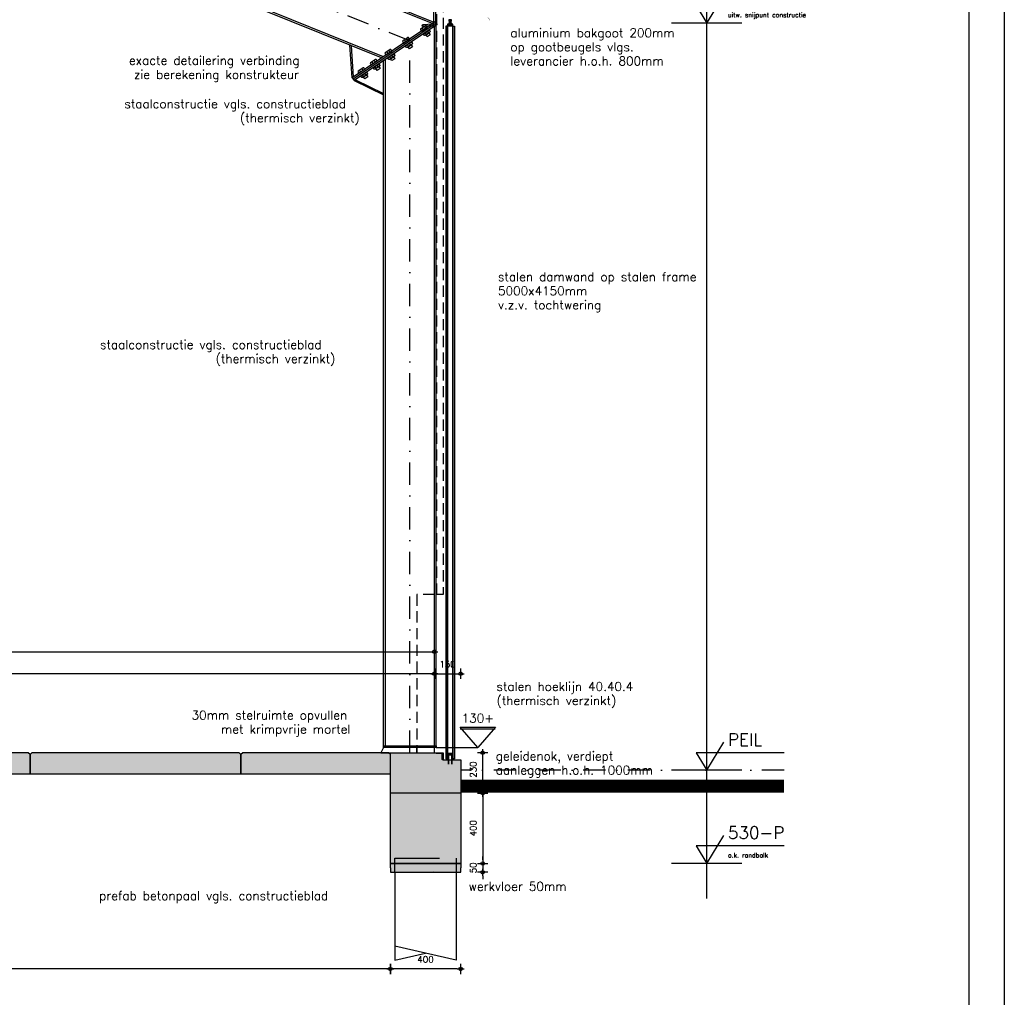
# Model space of a CAD drawing. Extents: x 0 to 38100, y 0 to 35640.
# Tile 25 of 42: x 19619 to 25220, y 14276 to 19837. Entities that reach past the tile are written whole.
import ezdxf
from ezdxf.enums import TextEntityAlignment as Align

# ---------------------------------------------------------------- set-up
doc = ezdxf.new("R2010")
doc.units = 0
doc.header["$LTSCALE"] = 20
doc.header["$PDMODE"] = 1
doc.header["$PDSIZE"] = -3
for name, pattern in [('DASHDOT2', [12.7, 6.35, -3.175, 0, -3.175]), ('DASHED', [19.05, 12.7, -6.35]), ('HIDDEN2', [4.7625, 3.175, -1.5875])]:
    doc.linetypes.add(name, pattern=pattern)
doc.layers.get('0').update_dxf_attribs({"linetype": 'CONTINUOUS'})
doc.layers.get('DEFPOINTS').update_dxf_attribs({"linetype": 'CONTINUOUS'})
for name, color, linetype in [('A--A16--_F123-_SOLID', 27, 'CONTINUOUS'), ('A--L$2A-', 7, 'CONTINUOUS'), ('A--L$2A-_F123-', 1, 'CONTINUOUS'), ('A--L16--', 7, 'CONTINUOUS'), ('A--L16--_F-23-', 7, 'CONTINUOUS'), ('A--L16--_F123-', 3, 'CONTINUOUS'), ('A--L17--', 7, 'CONTINUOUS'), ('A--L17--_F123-', 7, 'CONTINUOUS'), ('A--L21--_F123-', 1, 'CONTINUOUS'), ('A--L23--_F123-', 3, 'CONTINUOUS'), ('A--L28--', 7, 'CONTINUOUS'), ('A--L28--_F-23-', 7, 'CONTINUOUS'), ('A--L28S-_F123-', 1, 'CONTINUOUS'), ('A--L31--_F123-', 7, 'CONTINUOUS'), ('A--M$1A-_F123-_MAATV', 7, 'CONTINUOUS'), ('A--M$1A-_F123-_PEILM', 7, 'CONTINUOUS'), ('A--T$1A-_F123-_0_13MM', 8, 'CONTINUOUS'), ('A--T$1A-_F123-_0_18MM', 1, 'CONTINUOUS'), ('A--T$1A-_F123-_0_25MM', 2, 'CONTINUOUS'), ('A--T$1A-_F123-_0_35MM', 3, 'CONTINUOUS'), ('X--LR---_CP', 7, 'CONTINUOUS')]:
    doc.layers.add(name, color=color, linetype=linetype)
doc.styles.add('0_13', font='ROMANS.shx', dxfattribs={"height": 26})
doc.styles.add('0_25', font='ROMANS.shx', dxfattribs={"height": 50})
doc.styles.add('0_35', font='ROMANS.shx', dxfattribs={"height": 70})
doc.styles.add('MISO', font='ROMANS.shx')
doc.dimstyles.new('DLV18', dxfattribs={"dimscale": 20, "dimtxt": 1.8, "dimasz": 1, "dimexe": 0, "dimexo": 0, "dimgap": 0, "dimtad": 0, "dimdec": 0, "dimrnd": 1, "dimzin": 0, "dimtxsty": 'MISO', "dimblk1": '$DIMDLV', "dimblk2": '$DIMDLV', "dimsah": 1, "dimcen": 0, "dimse1": 1, "dimse2": 1, "dimclrd": 256, "dimclre": 256, "dimclrt": 1, "dimazin": 3, "dimtfac": 1, "dimtdec": 0, "dimtix": 1, "dimtmove": 0, "dimatfit": 3, "dimtvp": 1.5, "dimtolj": 1, "dimtzin": 0})
doc.dimstyles.new('DLV50', dxfattribs={"dimscale": 20, "dimtxt": 5, "dimasz": 1, "dimexe": 0, "dimexo": 0, "dimgap": 0, "dimtad": 0, "dimdec": 0, "dimrnd": 1, "dimzin": 0, "dimtxsty": 'MISO', "dimblk1": '$DIMDLV', "dimblk2": '$DIMDLV', "dimsah": 1, "dimcen": 0, "dimse1": 1, "dimse2": 1, "dimclrd": 256, "dimclre": 256, "dimclrt": 4, "dimazin": 3, "dimtfac": 1, "dimtdec": 0, "dimtix": 1, "dimtmove": 0, "dimatfit": 3, "dimtvp": 0.86, "dimtolj": 1, "dimtzin": 0})

# ---------------------------------------------------------------- blocks, each defined once
blk = doc.blocks.new('QD20674-')
at = {"layer": 'A--L28--_F-23-', "color": 3, "linetype": 'CONTINUOUS'}
blk.add_lwpolyline([(0, -100), (0, 100), (75, 100), (75, 95.6, -0.391021), (70.9, 91.1), (16.3, 86.7, 0.39104), (8.5, 78.2), (8.5, -78.2, 0.39104), (16.3, -86.7), (70.9, -91.1, -0.391021), (75, -95.6), (75, -100)], format="xyb", close=True, dxfattribs=at)
at = {"layer": 'X--LR---_CP', "color": 4, "linetype": 'CONTINUOUS'}
for p in [(0, 0), (0, 0), (8.5, 0)]:
    blk.add_point(p, dxfattribs=at)
blk = doc.blocks.new('OO-PM-02')
at = {"layer": 'A--M$1A-_F123-_PEILM', "color": 1}
blk.add_line((10, 0), (-10, 0), dxfattribs=at)
at = {"layer": 'A--M$1A-_F123-_PEILM', "color": 2}
blk.add_lwpolyline([(22, 5), (-3, 5), (0, 0), (4.8, 8)], dxfattribs=at)
at = {"layer": 'A--T$1A-_F123-_0_13MM', "color": 8, "style": '0_13', "flags": 1}
blk.add_attdef('NULPUNT', text='', height=0.5, rotation=59.0362, dxfattribs=at).set_placement((2.4, 4), align=Align.BOTTOM_RIGHT)
at = {"layer": 'A--T$1A-_F123-_0_13MM', "color": 8, "style": '0_13'}
blk.add_attdef('BIJSCHRIFT', (6, 1.7), '', height=1.3, dxfattribs=at)
at = {"layer": 'A--T$1A-_F123-_0_35MM', "color": 3, "style": '0_35'}
blk.add_attdef('PEIL', (6, 7), '', height=3.5, dxfattribs=at)
blk = doc.blocks.new('OO-PM-01')
at = {"layer": 'A--M$1A-_F123-_PEILM', "color": 1}
blk.add_line((10, 0), (-10, 0), dxfattribs=at)
at = {"layer": 'A--M$1A-_F123-_PEILM', "color": 2}
blk.add_lwpolyline([(22, 5), (-3, 5), (0, 0), (4.8, 8)], dxfattribs=at)
at = {"layer": 'A--T$1A-_F123-_0_13MM', "color": 8, "style": '0_13', "flags": 1}
blk.add_attdef('NULPUNT', text='', height=0.5, rotation=59.0362, dxfattribs=at).set_placement((2.4, 4), align=Align.BOTTOM_RIGHT)
at = {"layer": 'A--T$1A-_F123-_0_13MM', "color": 8, "style": '0_13'}
blk.add_attdef('BIJSCHRIFT', (6, 1.7), '', height=1.3, dxfattribs=at)
at = {"layer": 'A--T$1A-_F123-_0_35MM', "color": 3, "style": '0_35'}
blk.add_text('PEIL', height=3.5, dxfattribs=at).set_placement((6, 7))
blk = doc.blocks.new('$DIMDLV')
at = {"color": 0}
for p, q in [((-1, 0), (1, 0)), ((0, -1.5), (0, 1.5))]:
    blk.add_line(p, q, dxfattribs=at)
blk.add_circle((0, 0), 0.5, dxfattribs=at)
blk = doc.blocks.new('*D118')
at = {"layer": 'A--M$1A-_F123-_MAATV'}
blk.add_line((3697.7, 16241.9), (21957.7, 16241.9), dxfattribs=at)
at = {"layer": 'DEFPOINTS', "color": 0}
for p in [(21977.7, 16241.9), (21977.7, 15667.4), (3677.7, 15567.4)]:
    blk.add_point(p, dxfattribs=at)
at = {"layer": 'A--M$1A-_F123-_MAATV', "xscale": 20, "yscale": 20, "zscale": 20, "rotation": 180}
blk.add_blockref('$DIMDLV', (3677.7, 16241.9), dxfattribs=at)
at = {"layer": 'A--M$1A-_F123-_MAATV', "xscale": 20, "yscale": 20, "zscale": 20}
blk.add_blockref('$DIMDLV', (21977.7, 16241.9), dxfattribs=at)
at = {"layer": 'A--M$1A-_F123-_MAATV', "color": 4, "insert": (12827.7, 16327.9), "char_height": 100, "attachment_point": 5, "style": 'MISO'}
blk.add_mtext('\\A1;18300', dxfattribs=at)
blk = doc.blocks.new('*U120')
at = {"layer": 'A--A16--_F123-_SOLID', "color": 11}
for points in [[(0, 0), (0, 25), (400, 0), (400, 25)], [(400, 0), (400, -25), (0, 0), (0, -25)]]:
    blk.add_solid(points, dxfattribs=at)
at = {"layer": 'A--L16--_F-23-', "color": 3, "linetype": 'CONTINUOUS'}
for points in [[(0, 0), (0, 25), (400, 25), (400, 0)], [(0, 0), (0, -25), (400, -25), (400, 0)]]:
    blk.add_lwpolyline(points, dxfattribs=at)
blk = doc.blocks.new('Q010075-')
at = {"layer": 'A--L17--_F123-', "color": 1, "linetype": 'DASHED'}
blk.add_lwpolyline([(-175, 0), (-175, 80), (175, 80), (175, 0)], dxfattribs=at)
at = {"layer": 'A--L17--_F123-', "color": 1, "linetype": 'CONTINUOUS'}
for points in [[(175, 0), (175, -500), (-175, -420)], [(-175, 0), (-175, -500), (0, -460)]]:
    blk.add_lwpolyline(points, dxfattribs=at)
at = {"layer": 'X--LR---_CP'}
for p in [(-175, 0), (-175, 0), (175, 0)]:
    blk.add_point(p, dxfattribs=at)
blk = doc.blocks.new('ERFVEHPL')
at = {"color": 3}
blk.add_lwpolyline([(0, 0), (1200, 0), (1200, 110), (1190, 120), (10, 120), (0, 110), (0, 0)], close=True, dxfattribs=at)
at = {"color": 16}
for points in [[(0, 0), (0, 110), (1190, 120), (10, 120)], [(1190, 120), (1200, 110), (0, 0), (1200, 0)]]:
    blk.add_solid(points, dxfattribs=at)
blk = doc.blocks.new('*D166')
at = {"layer": 'A--M$1A-_F123-_MAATV'}
blk.add_line((22107.7, 14437.4), (21747.7, 14437.4), dxfattribs=at)
at = {"layer": 'DEFPOINTS', "color": 0}
for p in [(21727.7, 14837.4), (22127.7, 14837.4), (21727.7, 14437.4)]:
    blk.add_point(p, dxfattribs=at)
at = {"layer": 'A--M$1A-_F123-_MAATV', "xscale": 20, "yscale": 20, "zscale": 20, "rotation": 180}
blk.add_blockref('$DIMDLV', (21727.7, 14437.4), dxfattribs=at)
at = {"layer": 'A--M$1A-_F123-_MAATV', "xscale": 20, "yscale": 20, "zscale": 20}
blk.add_blockref('$DIMDLV', (22127.7, 14437.4), dxfattribs=at)
at = {"layer": 'A--M$1A-_F123-_MAATV', "color": 1, "insert": (21927.7, 14491.4), "char_height": 36, "attachment_point": 5, "style": 'MISO'}
blk.add_mtext('\\A1;400', dxfattribs=at)
blk = doc.blocks.new('*D167')
at = {"layer": 'A--M$1A-_F123-_MAATV'}
blk.add_line((21707.7, 14437.4), (4097.7, 14437.4), dxfattribs=at)
at = {"layer": 'DEFPOINTS', "color": 0}
for p in [(4077.7, 14837.4), (21727.7, 14837.4), (4077.7, 14437.4)]:
    blk.add_point(p, dxfattribs=at)
at = {"layer": 'A--M$1A-_F123-_MAATV', "xscale": 20, "yscale": 20, "zscale": 20, "rotation": 180}
blk.add_blockref('$DIMDLV', (4077.7, 14437.4), dxfattribs=at)
at = {"layer": 'A--M$1A-_F123-_MAATV', "xscale": 20, "yscale": 20, "zscale": 20}
blk.add_blockref('$DIMDLV', (21727.7, 14437.4), dxfattribs=at)
at = {"layer": 'A--M$1A-_F123-_MAATV', "color": 1, "insert": (12902.7, 14491.4), "char_height": 36, "attachment_point": 5, "style": 'MISO'}
blk.add_mtext('\\A1;17650', dxfattribs=at)
blk = doc.blocks.new('QD20550-')
at = {"layer": 'A--L28--_F-23-', "color": 3, "linetype": 'CONTINUOUS'}
blk.add_lwpolyline([(0, 0), (0, 40), (3, 40, -0.414214), (5, 38), (5, 8.5, 0.414214), (8.5, 5), (38, 5, -0.414214), (40, 3), (40, 0)], format="xyb", close=True, dxfattribs=at)
at = {"layer": 'X--LR---_CP', "color": 4, "linetype": 'CONTINUOUS'}
blk.add_point((0, 0), dxfattribs=at)
blk = doc.blocks.new('*D266')
at = {"layer": 'A--M$1A-_F123-_MAATV'}
blk.add_line((22252.7, 15417.4), (22252.7, 15057.4), dxfattribs=at)
at = {"layer": 'DEFPOINTS', "color": 0}
for p in [(22027.7, 15437.4), (22127.7, 15037.4), (22252.7, 15037.4)]:
    blk.add_point(p, dxfattribs=at)
at = {"layer": 'A--M$1A-_F123-_MAATV', "xscale": 20, "yscale": 20, "zscale": 20}
for p, rotation in [((22252.7, 15437.4), 90), ((22252.7, 15037.4), 270)]:
    blk.add_blockref('$DIMDLV', p, dxfattribs=dict(at, rotation=rotation))
at = {"layer": 'A--M$1A-_F123-_MAATV', "color": 1, "insert": (22198.7, 15237.4), "char_height": 36, "attachment_point": 5, "rotation": 90, "style": 'MISO'}
blk.add_mtext('\\A1;400', dxfattribs=at)
blk = doc.blocks.new('*D267')
at = {"layer": 'A--M$1A-_F123-_MAATV'}
for p, q in [((22252.7, 15057.4), (22252.7, 15077.4)), ((22252.7, 15037.4), (22252.7, 14987.4)), ((22252.7, 14967.4), (22252.7, 14947.4))]:
    blk.add_line(p, q, dxfattribs=at)
at = {"layer": 'DEFPOINTS', "color": 0}
for p in [(22127.7, 15037.4), (22127.7, 14987.4), (22252.7, 14987.4)]:
    blk.add_point(p, dxfattribs=at)
at = {"layer": 'A--M$1A-_F123-_MAATV', "xscale": 20, "yscale": 20, "zscale": 20}
for p, rotation in [((22252.7, 15037.4), 270), ((22252.7, 14987.4), 90)]:
    blk.add_blockref('$DIMDLV', p, dxfattribs=dict(at, rotation=rotation))
at = {"layer": 'A--M$1A-_F123-_MAATV', "color": 1, "insert": (22198.7, 15012.4), "char_height": 36, "attachment_point": 5, "rotation": 90, "style": 'MISO'}
blk.add_mtext('\\A1;50', dxfattribs=at)
blk = doc.blocks.new('KA-A1-2X')
at = {"layer": 'A--L$2A-_F123-'}
blk.add_lwpolyline([(0, 0), (0, 594), (1261, 594), (1261, 0)], close=True, dxfattribs=at)
at = {"layer": 'A--L$2A-_F123-', "color": 4}
blk.add_lwpolyline([(10, 10), (1251, 10), (1251, 584), (10, 584)], close=True, dxfattribs=at)
blk = doc.blocks.new('*D288')
at = {"layer": 'A--M$1A-_F123-_MAATV'}
blk.add_line((21997.7, 16116.9), (22107.7, 16116.9), dxfattribs=at)
at = {"layer": 'DEFPOINTS', "color": 0}
for p in [(22127.7, 16116.9), (21977.7, 15707.4), (22127.7, 15627.4)]:
    blk.add_point(p, dxfattribs=at)
at = {"layer": 'A--M$1A-_F123-_MAATV', "xscale": 20, "yscale": 20, "zscale": 20, "rotation": 180}
blk.add_blockref('$DIMDLV', (21977.7, 16116.9), dxfattribs=at)
at = {"layer": 'A--M$1A-_F123-_MAATV', "xscale": 20, "yscale": 20, "zscale": 20}
blk.add_blockref('$DIMDLV', (22127.7, 16116.9), dxfattribs=at)
at = {"layer": 'A--M$1A-_F123-_MAATV', "color": 1, "insert": (22052.7, 16170.9), "char_height": 36, "attachment_point": 5, "style": 'MISO'}
blk.add_mtext('\\A1;150', dxfattribs=at)
blk = doc.blocks.new('*D289')
at = {"layer": 'A--M$1A-_F123-_MAATV'}
blk.add_line((21957.7, 16116.9), (3797.7, 16116.9), dxfattribs=at)
at = {"layer": 'DEFPOINTS', "color": 0}
for p in [(3777.7, 16116.9), (21977.7, 15707.4), (3777.7, 15437.4)]:
    blk.add_point(p, dxfattribs=at)
at = {"layer": 'A--M$1A-_F123-_MAATV', "xscale": 20, "yscale": 20, "zscale": 20, "rotation": 180}
blk.add_blockref('$DIMDLV', (3777.7, 16116.9), dxfattribs=at)
at = {"layer": 'A--M$1A-_F123-_MAATV', "xscale": 20, "yscale": 20, "zscale": 20}
blk.add_blockref('$DIMDLV', (21977.7, 16116.9), dxfattribs=at)
at = {"layer": 'A--M$1A-_F123-_MAATV', "color": 1, "insert": (12877.7, 16170.9), "char_height": 36, "attachment_point": 5, "style": 'MISO'}
blk.add_mtext('\\A1;18200', dxfattribs=at)
blk = doc.blocks.new('*D343')
at = {"layer": 'A--M$1A-_F123-_MAATV'}
blk.add_line((22252.7, 15457.4), (22252.7, 15647.4), dxfattribs=at)
at = {"layer": 'DEFPOINTS', "color": 0}
for p in [(22027.7, 15667.4), (22252.7, 15667.4), (22127.7, 15437.4)]:
    blk.add_point(p, dxfattribs=at)
at = {"layer": 'A--M$1A-_F123-_MAATV', "xscale": 20, "yscale": 20, "zscale": 20}
for p, rotation in [((22252.7, 15667.4), 90), ((22252.7, 15437.4), 270)]:
    blk.add_blockref('$DIMDLV', p, dxfattribs=dict(at, rotation=rotation))
at = {"layer": 'A--M$1A-_F123-_MAATV', "color": 1, "insert": (22198.7, 15571.8), "char_height": 36, "attachment_point": 5, "rotation": 90, "style": 'MISO'}
blk.add_mtext('\\A1;230', dxfattribs=at)

msp = doc.modelspace()

# ---------------------------------------------------------------- hatches: boundary and pattern name
at = {"layer": 'A--A16--_F123-_SOLID'}
msp.add_hatch(color=256, dxfattribs=at).paths.add_polyline_path([(22127.7, 15627.4), (22127.7, 15037.4), (21727.7, 15037.4), (21727.7, 15667.4), (22027.7, 15667.4), (22027.7, 15627.4)])
at = {"layer": 'A--L31--_F123-'}
msp.add_hatch(color=256, dxfattribs=at).paths.add_polyline_path([(22082.7, 19742.5), (22082.7, 19805.3), (22052.7, 19805.3), (22052.7, 19742.5), (22054.7, 19742.5), (22054.7, 19803.3), (22080.7, 19803.3), (22080.7, 19742.5)])

# ---------------------------------------------------------------- linework, layer by layer
at = {"color": 3}
msp.add_lwpolyline([(20877.7, 15547.4), (21727.7, 15547.4), (21727.7, 15657.4), (21717.7, 15667.4), (20887.7, 15667.4), (20877.7, 15657.4), (20877.7, 15547.4)], close=True, dxfattribs=at)
at = {"color": 16}
for points in [[(20877.7, 15547.4), (20877.7, 15657.4), (21717.7, 15667.4), (20887.7, 15667.4)], [(21717.7, 15667.4), (21727.7, 15657.4), (20877.7, 15547.4), (21727.7, 15547.4)]]:
    msp.add_solid(points, dxfattribs=at)
at = {"layer": 'A--L16--_F123-'}
msp.add_line((22127.7, 15437.4), (21727.7, 15437.4), dxfattribs=at)
msp.add_lwpolyline([(22127.7, 15627.4), (22127.7, 15037.4), (21727.7, 15037.4), (21727.7, 15667.4), (22027.7, 15667.4), (22027.7, 15627.4)], close=True, dxfattribs=at)
at = {"layer": 'A--L21--_F123-', "color": 8, "linetype": 'HIDDEN2'}
for points in [[(22027.7, 16567.4), (21992.7, 16567.4), (21992.7, 19943.8), (22027.7, 19943.8)], [(21877.7, 15667.4), (21977.7, 15667.4), (21977.7, 16567.4), (21877.7, 16567.4)]]:
    msp.add_lwpolyline(points, close=True, dxfattribs=at)
at = {"layer": 'A--L23--_F123-', "color": 2, "linetype": 'CONTINUOUS'}
msp.add_lwpolyline([(21688.4, 15697.4), (21673.8, 15667.4), (21673.8, 15667.4), (21877.7, 15667.4), (21877.7, 15697.4)], close=True, dxfattribs=at)
at = {"layer": 'A--L28S-_F123-', "color": 1}
for p, q in [((21977.3, 19822.2), (14374.7, 22893.9)), ((21966.6, 19815), (14386.7, 22877.5)), ((21688, 19627.1), (14386.7, 22577)), ((21677.3, 19619.9), (14386.7, 22565.5)), ((21982.9, 19826), (21510.3, 19507.3)), ((21988.4, 19817.7), (21515.9, 19499)), ((21994, 19809.4), (21521.5, 19490.7)), ((21977.7, 15707.4), (21977.7, 19798.4)), ((21982.9, 19826), (21994, 19809.4)), ((21988.4, 15707.4), (21988.4, 19805.7)), ((21510.3, 19507.3), (21497.7, 19692.4)), ((21518, 19512.4), (21505.9, 19689.1)), ((21699.1, 15707.4), (21699.1, 19610.5)), ((21688.4, 15707.4), (21688.4, 19603.3)), ((21510.3, 19507.3), (21521.5, 19490.7)), ((21529.2, 19495.9), (21688.4, 19418.5)), ((21521.5, 19490.7), (21688.4, 19409.6))]:
    msp.add_line(p, q, dxfattribs=at)
at = {"layer": 'A--L28S-_F123-', "color": 8, "linetype": 'DASHDOT2'}
for p, q in [((21838.4, 19716.5), (14386.7, 22727.2)), ((21838.4, 15667.4), (21838.4, 19716.5))]:
    msp.add_line(p, q, dxfattribs=at)
at = {"layer": 'A--L28S-_F123-', "color": 8}
for p, q in [((21908.6, 19788.2), (21914.3, 19779.7)), ((21921.3, 19796.8), (21927, 19788.3)), ((21943.9, 19763.3), (21938.2, 19771.8)), ((21807.7, 19720.1), (21813.4, 19711.7)), ((21820.4, 19728.7), (21826.1, 19720.3)), ((21931.1, 19754.7), (21925.4, 19763.2)), ((21719.5, 19660.6), (21725.2, 19652.2)), ((21830.2, 19686.7), (21824.5, 19695.1)), ((21843, 19695.3), (21837.3, 19703.7)), ((21635.8, 19604.2), (21641.5, 19595.8)), ((21706.8, 19652), (21712.5, 19643.6)), ((21729.3, 19618.6), (21723.6, 19627)), ((21742.1, 19627.2), (21736.4, 19635.6)), ((21552.9, 19548.2), (21558.5, 19539.8)), ((21565.6, 19556.8), (21571.3, 19548.4)), ((21623.1, 19595.6), (21628.7, 19587.2)), ((21645.6, 19562.2), (21639.9, 19570.6)), ((21658.3, 19570.8), (21652.7, 19579.2)), ((21575.4, 19514.8), (21569.7, 19523.2)), ((21588.1, 19523.4), (21582.5, 19531.8))]:
    msp.add_line(p, q, dxfattribs=at)
for points in [[(21937.2, 19795.2), (21931.5, 19803.6), (21927.8, 19803.6), (21922.7, 19800.2), (21921.3, 19796.8), (21917.6, 19796.7), (21910, 19791.6), (21908.6, 19788.2), (21904.9, 19788.1), (21899.8, 19784.7), (21898.4, 19781.3), (21904, 19772.9)], [(21948.4, 19778.6), (21954.1, 19770.2), (21952.7, 19766.8), (21947.6, 19763.4), (21943.9, 19763.3), (21942.5, 19759.9), (21934.8, 19754.8), (21931.1, 19754.7), (21929.7, 19751.3), (21924.6, 19747.9), (21920.9, 19747.9), (21915.2, 19756.3)], [(21836.3, 19727.2), (21830.6, 19735.6), (21826.9, 19735.5), (21821.9, 19732.1), (21820.4, 19728.7), (21816.8, 19728.7), (21809.1, 19723.5), (21807.7, 19720.1), (21804, 19720.1), (21798.9, 19716.6), (21797.5, 19713.2), (21803.2, 19704.8)], [(21937.8, 19740.6), (21930.3, 19751.8), (21946.9, 19762.9), (21954.4, 19751.8)], [(21735.4, 19659.1), (21729.7, 19667.5), (21726.1, 19667.5), (21721, 19664), (21719.5, 19660.6), (21715.9, 19660.6), (21708.2, 19655.4), (21706.8, 19652), (21703.1, 19652), (21698, 19648.6), (21696.6, 19645.2), (21702.3, 19636.7)], [(21847.5, 19710.6), (21853.2, 19702.2), (21851.8, 19698.8), (21846.7, 19695.3), (21843, 19695.3), (21841.6, 19691.9), (21833.9, 19686.7), (21830.2, 19686.7), (21828.8, 19683.3), (21823.7, 19679.8), (21820, 19679.8), (21814.3, 19688.2)], [(21837, 19672.6), (21829.4, 19683.7), (21846, 19694.9), (21853.5, 19683.8)], [(21651.7, 19602.6), (21646, 19611), (21642.3, 19611), (21637.2, 19607.6), (21635.8, 19604.2), (21632.1, 19604.1), (21624.5, 19599), (21623.1, 19595.6), (21619.4, 19595.5), (21614.3, 19592.1), (21612.9, 19588.7), (21618.5, 19580.3)], [(21746.6, 19642.5), (21752.3, 19634.1), (21750.9, 19630.7), (21745.8, 19627.3), (21742.1, 19627.2), (21740.7, 19623.8), (21733, 19618.7), (21729.3, 19618.6), (21727.9, 19615.2), (21722.8, 19611.8), (21719.1, 19611.7), (21713.4, 19620.2)], [(21736.1, 19604.5), (21728.5, 19615.7), (21745.1, 19626.8), (21752.6, 19615.7)], [(21581.5, 19555.3), (21575.8, 19563.7), (21572.1, 19563.7), (21567, 19560.2), (21565.6, 19556.8), (21561.9, 19556.8), (21554.3, 19551.6), (21552.9, 19548.2), (21549.2, 19548.2), (21544.1, 19544.7), (21542.7, 19541.3), (21548.3, 19532.9)], [(21662.9, 19586.1), (21668.5, 19577.6), (21667.1, 19574.2), (21662, 19570.8), (21658.3, 19570.8), (21656.9, 19567.4), (21649.3, 19562.2), (21645.6, 19562.2), (21644.2, 19558.7), (21639.1, 19555.3), (21635.4, 19555.3), (21629.7, 19563.7)], [(21652.3, 19548), (21644.8, 19559.2), (21661.4, 19570.4), (21668.9, 19559.2)], [(21592.7, 19538.7), (21598.3, 19530.3), (21596.9, 19526.9), (21591.8, 19523.4), (21588.1, 19523.4), (21586.7, 19520), (21579.1, 19514.8), (21575.4, 19514.8), (21574, 19511.4), (21568.9, 19508), (21565.2, 19507.9), (21559.5, 19516.3)], [(21582.1, 19500.7), (21574.6, 19511.8), (21591.2, 19523), (21598.7, 19511.9)]]:
    msp.add_lwpolyline(points, close=True, dxfattribs=at)
for points in [[(21910, 19791.6), (21904.9, 19788.1)], [(21922.7, 19800.2), (21917.6, 19796.7)], [(21809.1, 19723.5), (21804, 19720.1)], [(21821.9, 19732.1), (21816.8, 19728.7)], [(21934.8, 19754.8), (21929.7, 19751.3)], [(21947.6, 19763.4), (21942.5, 19759.9)], [(21721, 19664), (21715.9, 19660.6)], [(21833.9, 19686.7), (21828.8, 19683.3)], [(21846.7, 19695.3), (21841.6, 19691.9)], [(21637.2, 19607.6), (21632.1, 19604.1)], [(21708.2, 19655.4), (21703.1, 19652)], [(21733, 19618.7), (21727.9, 19615.2)], [(21745.8, 19627.3), (21740.7, 19623.8)], [(21554.3, 19551.6), (21549.2, 19548.2)], [(21567, 19560.2), (21561.9, 19556.8)], [(21624.5, 19599), (21619.4, 19595.5)], [(21649.3, 19562.2), (21644.2, 19558.7)], [(21662, 19570.8), (21656.9, 19567.4)], [(21579.1, 19514.8), (21574, 19511.4)], [(21591.8, 19523.4), (21586.7, 19520)]]:
    msp.add_lwpolyline(points, dxfattribs=at)
at = {"layer": 'A--L28S-_F123-', "color": 1}
msp.add_lwpolyline([(21988.4, 15697.4), (21688.4, 15697.4), (21688.4, 15707.4), (21988.4, 15707.4)], close=True, dxfattribs=at)
at = {"layer": 'A--L31--_F123-'}
for points in [[(22075.1, 19837.4), (22060.5, 19837.4), (22060.5, 19830), (22075.1, 19830)], [(22072.2, 19830), (22063.2, 19830), (22063.2, 19819.3), (22072.2, 19819.3)], [(22042.7, 15632.4), (22052.7, 15632.4), (22052.7, 19800.3), (22042.7, 19800.3)], [(22051.7, 15632.4), (22052.7, 15632.4), (22052.7, 19800.3), (22051.7, 19800.3)], [(22082.7, 19811.9), (22052.7, 19811.9), (22052.7, 19805.3), (22082.7, 19805.3)], [(22082.7, 19742.5), (22082.7, 19805.3), (22052.7, 19805.3), (22052.7, 19742.5), (22054.7, 19742.5), (22054.7, 19803.3), (22080.7, 19803.3), (22080.7, 19742.5)], [(22075, 19819.3), (22060.4, 19819.3), (22060.4, 19811.9), (22075, 19811.9)], [(22083.7, 15632.4), (22082.7, 15632.4), (22082.7, 19800.3), (22083.7, 19800.3)], [(22092.7, 15632.4), (22082.7, 15632.4), (22082.7, 19800.3), (22092.7, 19800.3)], [(22082.7, 15627.4), (22082.7, 15662.4), (22052.7, 15662.4), (22052.7, 15627.4), (22054.7, 15627.4), (22054.7, 15660.4), (22080.7, 15660.4), (22080.7, 15627.4)]]:
    msp.add_lwpolyline(points, close=True, dxfattribs=at)
for points in [[(22057.7, 15602.4), (22057.7, 15657.4), (22077.7, 15657.4), (22077.7, 15602.4)], [(22060.2, 15602.4), (22060.2, 15654.9), (22075.2, 15654.9), (22075.2, 15602.4)]]:
    msp.add_lwpolyline(points, dxfattribs=at)
at = {"layer": 'A--M$1A-_F123-_MAATV', "color": 8, "linetype": 'DASHDOT2'}
msp.add_line((23967.7, 15567.4), (22127.7, 15567.4), dxfattribs=at)
at = {"layer": 'A--M$1A-_F123-_MAATV', "color": 1, "const_width": 75}
msp.add_lwpolyline([(22127.7, 15477.4), (23967.7, 15477.4)], dxfattribs=at)
at = {"layer": 'A--M$1A-_F123-_PEILM', "color": 1, "linetype": 'CONTINUOUS'}
msp.add_line((23527.7, 14837.4), (23527.7, 20117.4), dxfattribs=at)
at = {"layer": 'A--T$1A-_F123-_0_18MM', "linetype": 'CONTINUOUS'}
for points in [[(22290.7, 19841, 0, 13.3, 0), (22311.3, 19803.3, 0, 0, 0), (22340, 19756.5, 0, 0, 0), (22400, 19756.5, 0, 0, 0)], [(21946.7, 19800.3, 0, 13.3, 0), (21929.5, 19764.2, 0, 0, 0), (21730.2, 19352.7, 0, 0, 0), (21636, 19352.7, 0, 0, 0)], [(21688.4, 17983.1, 0, 13.3, 0), (21649.7, 17983.1, 0, 0, 0), (21603.5, 17983.1, 0, 0, 0), (21488.3, 17983.1, 0, 0, 0)], [(21794.1, 15697.4, 0, 13.3, 0), (21776.9, 15733.5, 0, 0, 0), (21711, 15875.4, 0, 0, 0), (21595.8, 15875.4, 0, 0, 0)], [(21975.3, 14987.4, 0, 13.3, 0), (22003.8, 14956.6, 0, 0, 0), (22052.2, 14901.2, 0, 0, 0), (22167.5, 14901.2, 0, 0, 0)], [(21752.7, 14848.1, 0, 13.3, 0), (21714, 14848.1, 0, 0, 0), (21667.8, 14848.1, 0, 0, 0), (21552.6, 14848.1, 0, 0, 0)]]:
    msp.add_lwpolyline(points, format="xyseb", dxfattribs=at)
at = {"layer": 'A--T$1A-_F123-_0_25MM', "color": 8, "linetype": 'CONTINUOUS'}
for p, q in [((22324.1, 15801.9), (22125.3, 15801.9)), ((21988.4, 15697.4), (22225.3, 15697.4))]:
    msp.add_line(p, q, dxfattribs=at)
at = {"layer": 'A--T$1A-_F123-_0_25MM', "linetype": 'CONTINUOUS'}
msp.add_lwpolyline([(21504.8, 19599.5, 0, 20, 0), (21444.8, 19599.5, 0, 0, 0), (21341.7, 19599.5, 0, 0, 0)], format="xyseb", dxfattribs=at)
at = {"layer": 'A--T$1A-_F123-_0_25MM', "color": 1, "linetype": 'CONTINUOUS'}
for points in [[(22092.7, 18368.5, 0, 13, 0), (22131, 18368.5, 0, 0, 0), (22131, 18368.5, 0, 0, 0), (22311.2, 18368.5, 0, 0, 0)], [(22012.8, 15667.5, 0, 13, 0), (22028.7, 15707.4, 0, 0, 0), (22160.8, 16037.7, 0, 0, 0), (22302.5, 16037.7, 0, 0, 0)], [(22077.7, 15642.1, 0, 13, 0), (22116, 15642.1, 0, 0, 0), (22116, 15642.1, 0, 0, 0), (22324.5, 15642.1, 0, 0, 0)]]:
    msp.add_lwpolyline(points, format="xyseb", dxfattribs=at)
at = {"layer": 'A--T$1A-_F123-_0_25MM', "color": 8, "linetype": 'CONTINUOUS'}
msp.add_lwpolyline([(22325.3, 15812.1), (22225.3, 15697.4), (22125.3, 15812.1)], close=True, dxfattribs=at)

# ---------------------------------------------------------------- block references
for p in [(18477.7, 15547.4), (19677.7, 15547.4)]:
    msp.add_blockref('ERFVEHPL', p)
at = {"layer": 'A--L$2A-', "xscale": 20, "yscale": 20}
msp.add_blockref('KA-A1-2X', (0, 11880), dxfattribs=at)
at = {"layer": 'A--L16--'}
msp.add_blockref('*U120', (21727.7, 15012.4), dxfattribs=at)
at = {"layer": 'A--L17--'}
msp.add_blockref('Q010075-', (21927.7, 14987.4), dxfattribs=at)
at = {"layer": 'A--L28--', "rotation": 180}
msp.add_blockref('QD20674-', (21984.2, 19900.3), dxfattribs=at)
at = {"layer": 'A--L28--', "linetype": 'CONTINUOUS', "rotation": 180}
msp.add_blockref('QD20550-', (22027.7, 15667.4), dxfattribs=at)
at = {"layer": 'A--M$1A-_F123-_PEILM', "linetype": 'CONTINUOUS', "xscale": 20, "yscale": 20}
msp.add_blockref('OO-PM-02', (23527.7, 19817.4), dxfattribs=at).add_auto_attribs({'PEIL': '4250+P', 'BIJSCHRIFT': 'uitw. snijpunt constructie'})
msp.add_blockref('OO-PM-01', (23527.7, 15567.4), dxfattribs=at)
at = {"layer": 'A--M$1A-_F123-_PEILM', "color": 3, "linetype": 'CONTINUOUS', "xscale": 20, "yscale": 20}
msp.add_blockref('OO-PM-02', (23527.7, 15037.4), dxfattribs=at).add_auto_attribs({'PEIL': '530-P', 'BIJSCHRIFT': 'o.k. randbalk'})

# ---------------------------------------------------------------- texts
at = {"layer": 'A--T$1A-_F123-_0_25MM', "style": '0_25'}
for s, p in [('aluminium bakgoot 200mm', (22410.3, 19737.5)), ('op gootbeugels vlgs.', (22410.3, 19657.5)), ('leverancier h.o.h. 800mm', (22410.3, 19577.5))]:
    msp.add_text(s, height=50, dxfattribs=at).set_placement(p)
at = {"layer": 'A--T$1A-_F123-_0_25MM', "linetype": 'CONTINUOUS', "style": '0_25'}
for s, p in [('exacte detailering verbinding', (20240.3, 19580.5)), ('zie berekening konstrukteur', (20268.8, 19500.5)), ('staalconstructie vgls. constructieblad', (20214.7, 19333.7)), ('(thermisch verzinkt)', (20871.8, 19253.7)), ('stalen damwand op stalen frame', (22340, 18350)), ('5000x4150mm', (22340, 18270)), ('v.z.v. tochtwering', (22340, 18190)), ('staalconstructie vgls. constructieblad', (20076.1, 17964.1)), ('(thermisch verzinkt)', (20733.3, 17884.1)), ('stalen hoeklijn 40.40.4', (22331.4, 16019.2)), ('(thermisch verzinkt)', (22331.4, 15939.2)), ('30mm stelruimte opvullen', (20597, 15856.4)), ('met krimpvrije mortel', (20763.6, 15776.4)), ('geleidenok, verdiept', (22327.2, 15623.6)), ('aanleggen h.o.h. 1000mm', (22327.2, 15543.6)), ('werkvloer 50mm', (22172.5, 14882.2)), ('prefab betonpaal vgls. constructieblad', (20070.8, 14829.1))]:
    msp.add_text(s, height=50, dxfattribs=at).set_placement(p)
msp.add_text('130+', height=50, dxfattribs=at).set_placement((22225.3, 15863.5), align=Align.MIDDLE)

# ---------------------------------------------------------------- dimensions: what is measured, and where the dimension line sits
at = {"layer": 'A--M$1A-_F123-_MAATV'}
for base, p1, p2, dimstyle, picture, middle in [((21977.7, 16241.9), (3677.7, 15567.4), (21977.7, 15667.4), 'DLV50', '*D118', (12827.7, 16327.9)), ((3777.7, 16116.9), (21977.7, 15707.4), (3777.7, 15437.4), 'DLV18', '*D289', (12877.7, 16170.9)), ((22127.7, 16116.9), (21977.7, 15707.4), (22127.7, 15627.4), 'DLV18', '*D288', (22052.7, 16170.9)), ((4077.7, 14437.4), (21727.7, 14837.4), (4077.7, 14837.4), 'DLV18', '*D167', (12902.7, 14491.4)), ((21727.7, 14437.4), (22127.7, 14837.4), (21727.7, 14837.4), 'DLV18', '*D166', (21927.7, 14491.4))]:
    dim = msp.add_linear_dim(base=base, p1=p1, p2=p2, dimstyle=dimstyle, dxfattribs=at)
    dim.commit()
    dim.dimension.update_dxf_attribs({"geometry": picture, "text_midpoint": middle})
dim = msp.add_linear_dim(base=(22252.7, 15667.4), p1=(22127.7, 15437.4), p2=(22027.7, 15667.4), angle=90, dimstyle='DLV18', dxfattribs=at)
dim.commit()
dim.dimension.update_dxf_attribs({"geometry": '*D343', "text_midpoint": (22252.7, 15571.8), "dimtype": 160})
for base, p1, p2, picture, middle in [((22252.7, 15037.4), (22027.7, 15437.4), (22127.7, 15037.4), '*D266', (22198.7, 15237.4)), ((22252.7, 14987.4), (22127.7, 15037.4), (22127.7, 14987.4), '*D267', (22198.7, 15012.4))]:
    dim = msp.add_linear_dim(base=base, p1=p1, p2=p2, angle=90, dimstyle='DLV18', dxfattribs=at)
    dim.commit()
    dim.dimension.update_dxf_attribs({"geometry": picture, "text_midpoint": middle})

doc.saveas('drawing.dxf')
